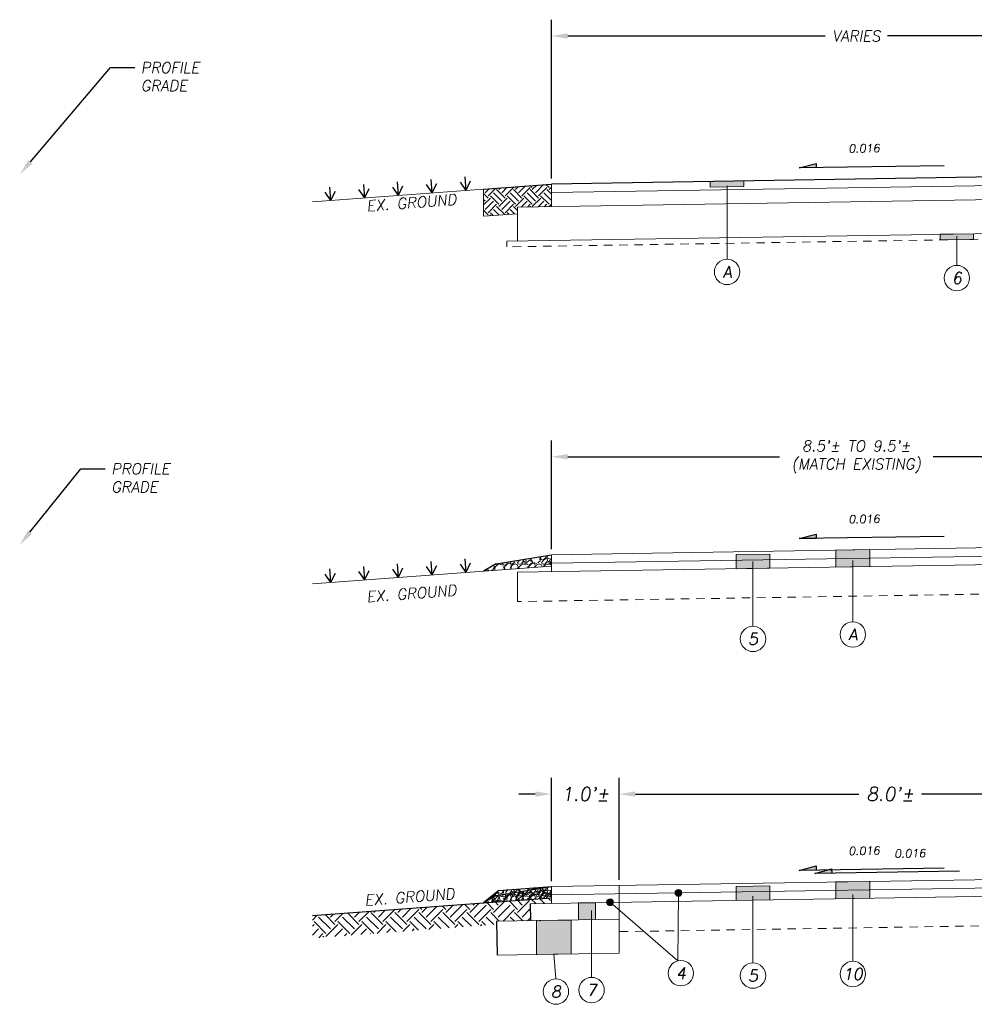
# Model space of a CAD drawing. Header units: feet. Extents: x 1615653 to 1618118, y 708897 to 711917.
# Tile 53 of 183: x 1618024 to 1618038, y 710705 to 710719. Entities that reach past the tile are written whole.
import ezdxf
from ezdxf import colors
from ezdxf.entities.mleader import LeaderData, LeaderLine
from ezdxf.enums import TextEntityAlignment as Align
from ezdxf.math import Vec2, Vec3

# ---------------------------------------------------------------- set-up
doc = ezdxf.new("R2010")
doc.units = ezdxf.units.FT
doc.header["$LTSCALE"] = 20
doc.header["$MEASUREMENT"] = 0
doc.linetypes.add('DASHED2', pattern=[0.375, 0.25, -0.125])
doc.linetypes.add('DGN Style 3', pattern=[1.792565, 1.280403, -0.512161])
for name, color, linetype, lineweight in [('_Hatch', 9, 'Continuous', 5), ('Level 11', 7, 'Continuous', 0), ('Level 21', 7, 'Continuous', 0), ('Level 40', 7, 'Continuous', 0), ('Level 59', 7, 'Continuous', 0), ('Level 7', 7, 'Continuous', 0)]:
    doc.layers.add(name, color=color, linetype=linetype, lineweight=lineweight)
doc.layers.add('C-ROAD', color=4, linetype='Continuous')
doc.layers.add('TEXT', color=1, linetype='Continuous')
doc.styles.add('DIM-1', font='romans.shx', dxfattribs={"oblique": 10, "height": 0.2})
doc.styles.add('ROMANS', font='romans')
doc.styles.get("Standard").update_dxf_attribs({"font": 'simplex.shx'})
doc.dimstyles.get("Standard").update_dxf_attribs({"dimtxt": 0.18, "dimasz": 0.18, "dimexe": 0.18, "dimexo": 0.0625, "dimgap": 0.09, "dimtad": 0, "dimtih": 1, "dimtoh": 1, "dimdec": 4, "dimzin": 0, "dimdsep": 46, "dimtxsty": 'Standard', "dimcen": 0.09, "dimadec": 0, "dimazin": 0, "dimtfac": 1, "dimtdec": 4, "dimtofl": 0, "dimtmove": 0, "dimatfit": 3, "dimfxl": 1, "dimtolj": 1, "dimtzin": 0, "dimarcsym": 0})

# ---------------------------------------------------------------- blocks, each defined once
blk = doc.blocks.new('*D94')
at = {"layer": 'Defpoints', "color": 0, "transparency": 16777216}
for p in [(1618031.802, 710719.029), (1618040.802, 710719.029), (1618031.802, 710716.843)]:
    blk.add_point(p, dxfattribs=at)
at = {"layer": 'TEXT', "color": 0, "lineweight": -2, "transparency": 16777216}
for p, q in [((1618031.802, 710716.923), (1618031.802, 710719.269)), ((1618040.802, 710719.109), (1618040.802, 710719.269)), ((1618032.042, 710719.029), (1618035.843, 710719.029)), ((1618040.562, 710719.029), (1618036.761, 710719.029))]:
    blk.add_line(p, q, dxfattribs=at)
at = {"layer": 'TEXT', "color": 0, "transparency": 16777216}
for points in [[(1618032.042, 710719.069), (1618032.042, 710718.989), (1618031.802, 710719.029)], [(1618040.562, 710719.069), (1618040.562, 710718.989), (1618040.802, 710719.029)]]:
    blk.add_solid(points, dxfattribs=at)
at = {"layer": 'TEXT', "color": 0, "transparency": 16777216, "insert": (1618036.302, 710719.029), "char_height": 0.2, "width": 3.37244, "attachment_point": 5, "style": 'DIM-1'}
blk.add_mtext('\\A1;{\\H0.8x;VARIES}', dxfattribs=at)
blk = doc.blocks.new('*D133')
at = {"layer": 'Defpoints', "color": 0, "transparency": 16777216}
for p in [(1618032.802, 710707.836), (1618040.802, 710707.836), (1618032.802, 710706.488)]:
    blk.add_point(p, dxfattribs=at)
at = {"layer": 'TEXT', "color": 0, "lineweight": -2, "transparency": 16777216}
for p, q in [((1618032.802, 710706.568), (1618032.802, 710708.076)), ((1618040.802, 710707.916), (1618040.802, 710708.076)), ((1618033.042, 710707.836), (1618036.339, 710707.836)), ((1618040.562, 710707.836), (1618037.264, 710707.836))]:
    blk.add_line(p, q, dxfattribs=at)
at = {"layer": 'TEXT', "color": 0, "transparency": 16777216}
for points in [[(1618033.042, 710707.876), (1618033.042, 710707.796), (1618032.802, 710707.836)], [(1618040.562, 710707.876), (1618040.562, 710707.796), (1618040.802, 710707.836)]]:
    blk.add_solid(points, dxfattribs=at)
at = {"layer": 'TEXT', "color": 0, "transparency": 16777216, "insert": (1618036.802, 710707.836), "char_height": 0.2, "attachment_point": 5, "style": 'DIM-1'}
blk.add_mtext("\\A1;8.0'±", dxfattribs=at)
blk = doc.blocks.new('*D134')
at = {"layer": 'Defpoints', "color": 0, "transparency": 16777216}
for p in [(1618031.802, 710707.836), (1618032.802, 710707.836), (1618031.802, 710706.472)]:
    blk.add_point(p, dxfattribs=at)
at = {"layer": 'TEXT', "color": 0, "lineweight": -2, "transparency": 16777216}
for p, q in [((1618031.802, 710706.552), (1618031.802, 710708.076)), ((1618032.802, 710707.916), (1618032.802, 710708.076)), ((1618031.562, 710707.836), (1618031.322, 710707.836)), ((1618033.042, 710707.836), (1618033.282, 710707.836))]:
    blk.add_line(p, q, dxfattribs=at)
at = {"layer": 'TEXT', "color": 0, "transparency": 16777216}
for points in [[(1618031.562, 710707.876), (1618031.562, 710707.796), (1618031.802, 710707.836)], [(1618033.042, 710707.876), (1618033.042, 710707.796), (1618032.802, 710707.836)]]:
    blk.add_solid(points, dxfattribs=at)
at = {"layer": 'TEXT', "color": 0, "transparency": 16777216, "insert": (1618032.302, 710707.836), "char_height": 0.2, "attachment_point": 5, "style": 'DIM-1'}
blk.add_mtext("\\A1;1.0'±", dxfattribs=at)
blk = doc.blocks.new('*D142')
at = {"layer": 'Defpoints', "color": 0, "transparency": 16777216}
for p in [(1618031.802, 710712.816), (1618040.802, 710712.816), (1618031.802, 710711.37)]:
    blk.add_point(p, dxfattribs=at)
at = {"layer": 'TEXT', "color": 0, "lineweight": -2, "transparency": 16777216}
for p, q in [((1618031.802, 710711.45), (1618031.802, 710713.056)), ((1618040.802, 710712.896), (1618040.802, 710713.056)), ((1618032.042, 710712.816), (1618035.167, 710712.816)), ((1618040.562, 710712.816), (1618037.436, 710712.816))]:
    blk.add_line(p, q, dxfattribs=at)
at = {"layer": 'TEXT', "color": 0, "transparency": 16777216}
for points in [[(1618032.042, 710712.856), (1618032.042, 710712.776), (1618031.802, 710712.816)], [(1618040.562, 710712.856), (1618040.562, 710712.776), (1618040.802, 710712.816)]]:
    blk.add_solid(points, dxfattribs=at)
at = {"layer": 'TEXT', "color": 0, "transparency": 16777216, "insert": (1618036.302, 710712.816), "char_height": 0.2, "width": 3.37244, "attachment_point": 5, "style": 'DIM-1'}
blk.add_mtext("\\A1;{\\H0.8x;8.5'± TO 9.5'±\\P(MATCH EXISTING)}", dxfattribs=at)

msp = doc.modelspace()

# ---------------------------------------------------------------- hatches: boundary and pattern name
at = {"layer": '_Hatch'}
h = msp.add_hatch(dxfattribs=at)
h.set_pattern_fill('GRAVEL', color=256, scale=0.25, angle=45)
h.set_pattern_definition([(273.012787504, (-0.049497, -5.961111), (0.17677669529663, -3.00520382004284), [0.033634, -3.32977201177]), (229.969740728, (-0.04773, -5.994699), (1.944543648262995, 2.29809703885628), [0.057717, -5.713981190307]), (177.510447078, (-0.084853, -6.038893), (3.71231060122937, -0.17677669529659), [0.040697, -4.029008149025]), (312.273689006, (-0.109602, -6.15203), (-3.3587572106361, 3.71231060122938), [0.0525595, -5.203389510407]), (337.833654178, (-0.074246, -6.190921), (-3.00520382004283, 1.237436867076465), [0.05153875, -5.102343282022]), (42.273689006, (-0.026517, -6.210366), (-3.71231060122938, -3.3587572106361), [0.0525595, -5.203389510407]), (82.6942404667, (0.012374, -6.175011), (-0.530330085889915, -4.065863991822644), [0.06950725, -6.88121213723]), (117.2553283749, (0.021213, -6.106068), (-2.65165042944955, 5.126524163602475), [0.065622, -6.496580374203]), (166.429565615, (-0.008839, -6.047732), (-3.712310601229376, 0.88388347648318), [0.0527375, -5.221018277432]), (220.236358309, (-0.060104, -6.035357), (2.12132034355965, 1.76776695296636), [0.060208, -2.950190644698]), (267.397437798, (-0.106066, -6.074248), (-0.176776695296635, -4.065863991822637), [0.077862, -7.7083437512]), (183.814074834, (0.067175, -5.978789), (-2.2980970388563, -0.17677669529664), [0.02657525, -2.630961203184]), (216.46923439, (0.040659, -5.980556), (2.65165042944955, 1.94454364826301), [0.05055925, -5.00537785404]), (270, (0, -6.0106), (0.176776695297, -0.176776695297), [0.03535525, -0.318198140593]), (248.198590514, (-0.033588, -6.00177), (0.5303300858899, 1.23743686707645), [0.0190395, -1.884903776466]), (336.801409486, (-0.04066, -6.019447), (-0.7071067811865, 0.3535533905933), [0.02692575, -1.319365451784]), (75.963756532, (-0.01591, -6.030054), (0.1767766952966, 0.8838834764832), [0.04373225, -1.41400572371]), (206.565051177, (-0.0053, -5.98763), (0.53033008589, 0.1767766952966), [0.03162275, -0.758946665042]), (61.389540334, (-0.143189, -6.121978), (1.23743686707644, 2.29809703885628), [0.0443, -4.385711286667]), (115.3461759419, (-0.121976, -6.083087), (1.23743686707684, -2.65165042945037), [0.03716525, -3.67935193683]), (338.198590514, (-0.04066, -5.952272), (-1.23743686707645, 0.5303300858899), [0.03807875, -1.865864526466]), (28.610459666, (-0.005303, -5.966414), (-2.29809703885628, -1.23743686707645), [0.0443, -4.385711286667]), (24.44395478, (-0.033588, -6.23158), (-1.23743686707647, -0.5303300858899), [0.04272, -2.09328093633]), (339.775140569, (0.005303, -6.213902), (-2.8284271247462, 1.06066017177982), [0.0357945, -3.54366076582]), (111.8014094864, (0.137886, -6.12728), (-0.5303300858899, 1.23743686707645), [0.03807875, -1.865864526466]), (62.3540246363, (0.123744, -6.091926), (-1.59099025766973, -3.00520382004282), [0.04190775, -4.14885590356]), (114.4439547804, (0.051265, -6.213902), (0.5303300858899, -1.23743686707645), [0.02136, -2.11464093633]), (146.309932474, (0.12728, -6.13789), (-0.8838834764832, 0.5303300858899), [0.0127475, -1.262007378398]), (210.963756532, (0.11667, -6.130817), (0.7071067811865, 0.3535533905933), [0.05153875, -0.979237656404]), (231.009005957, (0.072478, -6.157333), (1.59099025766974, 1.94454364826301), [0.0477625, -4.728480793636]), (348.690067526, (0, -6.045964), (-0.53033008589, 0.1767766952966), [0.0360555, -0.865332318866]), (38.157226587, (0.035355, -6.053035), (3.358757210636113, 2.651650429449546), [0.0629485, -6.231890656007]), (105.9453959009, (0.084853, -6.014144), (0.5303300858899, -1.944543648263), [0.025739, -2.548168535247]), (135, (0.07778, -5.9894), (-0.353553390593, 3e-17), [0.015, -0.235]), (165.256437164, (0.06364, -6.155565), (1.944543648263, -0.53033008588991), [0.034731, -3.438379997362]), (93.0127875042, (0.030052, -6.146727), (-0.17677669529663, 3.00520382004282), [0.067268, -3.29613801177]), (45, (0.02652, -6.07955), (0, 0.353553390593), [0.065, -0.185]), (10.304846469, (0.072478, -6.03359), (3.00520382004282, 0.53033008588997), [0.0395285, -3.91331857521]), (299.054604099, (0.11137, -6.02652), (0.5303300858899, -0.8838834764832), [0.0364005, -1.78362697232]), (252.645975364, (0.129047, -6.058338), (-1.590990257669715, -5.12652416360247), [0.05926625, -5.867368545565]), (220.42607874, (0.111369, -6.114907), (-2.47487373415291, -2.121320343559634), [0.06269975, -6.207268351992])])
h.paths.add_polyline_path([(1618030.98523, 710711.23543), (1618031.80158, 710711.36967), (1618031.80158, 710711.20307), (1618030.80158, 710711.12846)])
h = msp.add_hatch(dxfattribs=at)
h.set_pattern_fill('GRAVEL', color=256, scale=0.25, angle=45)
h.set_pattern_definition([(273.012787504, (-0.049497, 0.304056), (0.17677669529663, -3.00520382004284), [0.033634, -3.32977201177]), (229.969740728, (-0.04773, 0.270468), (1.944543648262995, 2.29809703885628), [0.057717, -5.713981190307]), (177.510447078, (-0.084853, 0.226274), (3.71231060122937, -0.17677669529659), [0.040697, -4.029008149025]), (312.273689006, (-0.109602, 0.113137), (-3.3587572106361, 3.71231060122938), [0.0525595, -5.203389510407]), (337.833654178, (-0.074246, 0.074246), (-3.00520382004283, 1.237436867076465), [0.05153875, -5.102343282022]), (42.273689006, (-0.026517, 0.054801), (-3.71231060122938, -3.3587572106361), [0.0525595, -5.203389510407]), (82.6942404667, (0.012374, 0.090156), (-0.530330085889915, -4.065863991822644), [0.06950725, -6.88121213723]), (117.2553283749, (0.021213, 0.159099), (-2.65165042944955, 5.126524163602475), [0.065622, -6.496580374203]), (166.429565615, (-0.008839, 0.217435), (-3.712310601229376, 0.88388347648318), [0.0527375, -5.221018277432]), (220.236358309, (-0.060104, 0.22981), (2.12132034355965, 1.76776695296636), [0.060208, -2.950190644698]), (267.397437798, (-0.106066, 0.190919), (-0.176776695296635, -4.065863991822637), [0.077862, -7.7083437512]), (183.814074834, (0.067175, 0.286378), (-2.2980970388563, -0.17677669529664), [0.02657525, -2.630961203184]), (216.46923439, (0.040659, 0.28461), (2.65165042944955, 1.94454364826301), [0.05055925, -5.00537785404]), (270, (0, 0.25456), (0.176776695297, -0.176776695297), [0.03535525, -0.318198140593]), (248.198590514, (-0.033588, 0.263397), (0.5303300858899, 1.23743686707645), [0.0190395, -1.884903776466]), (336.801409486, (-0.04066, 0.24572), (-0.7071067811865, 0.3535533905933), [0.02692575, -1.319365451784]), (75.963756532, (-0.01591, 0.235113), (0.1767766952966, 0.8838834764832), [0.04373225, -1.41400572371]), (206.565051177, (-0.0053, 0.27754), (0.53033008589, 0.1767766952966), [0.03162275, -0.758946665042]), (61.389540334, (-0.143189, 0.143189), (1.23743686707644, 2.29809703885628), [0.0443, -4.385711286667]), (115.3461759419, (-0.121976, 0.18208), (1.23743686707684, -2.65165042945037), [0.03716525, -3.67935193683]), (338.198590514, (-0.04066, 0.312895), (-1.23743686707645, 0.5303300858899), [0.03807875, -1.865864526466]), (28.610459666, (-0.005303, 0.298753), (-2.29809703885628, -1.23743686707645), [0.0443, -4.385711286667]), (24.44395478, (-0.033588, 0.033588), (-1.23743686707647, -0.5303300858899), [0.04272, -2.09328093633]), (339.775140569, (0.005303, 0.051265), (-2.8284271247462, 1.06066017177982), [0.0357945, -3.54366076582]), (111.8014094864, (0.137886, 0.137886), (-0.5303300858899, 1.23743686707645), [0.03807875, -1.865864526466]), (62.3540246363, (0.123744, 0.173241), (-1.59099025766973, -3.00520382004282), [0.04190775, -4.14885590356]), (114.4439547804, (0.051265, 0.051265), (0.5303300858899, -1.23743686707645), [0.02136, -2.11464093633]), (146.309932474, (0.12728, 0.12728), (-0.8838834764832, 0.5303300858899), [0.0127475, -1.262007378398]), (210.963756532, (0.11667, 0.13435), (0.7071067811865, 0.3535533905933), [0.05153875, -0.979237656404]), (231.009005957, (0.072478, 0.107834), (1.59099025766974, 1.94454364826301), [0.0477625, -4.728480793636]), (348.690067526, (0, 0.2192), (-0.53033008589, 0.1767766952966), [0.0360555, -0.865332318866]), (38.157226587, (0.035355, 0.212132), (3.358757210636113, 2.651650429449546), [0.0629485, -6.231890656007]), (105.9453959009, (0.084853, 0.251023), (0.5303300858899, -1.944543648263), [0.025739, -2.548168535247]), (135, (0.07778, 0.27577), (-0.353553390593, 3e-17), [0.015, -0.235]), (165.256437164, (0.06364, 0.109602), (1.944543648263, -0.53033008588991), [0.034731, -3.438379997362]), (93.0127875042, (0.030052, 0.11844), (-0.17677669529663, 3.00520382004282), [0.067268, -3.29613801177]), (45, (0.02652, 0.18562), (0, 0.353553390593), [0.065, -0.185]), (10.304846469, (0.072478, 0.231577), (3.00520382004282, 0.53033008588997), [0.0395285, -3.91331857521]), (299.054604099, (0.11137, 0.23865), (0.5303300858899, -0.8838834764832), [0.0364005, -1.78362697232]), (252.645975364, (0.129047, 0.206829), (-1.590990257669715, -5.12652416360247), [0.05926625, -5.867368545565]), (220.42607874, (0.111369, 0.15026), (-2.47487373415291, -2.121320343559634), [0.06269975, -6.207268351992])])
h.paths.add_polyline_path([(1618031.02454, 710706.41411), (1618031.80158, 710706.47208), (1618031.80158, 710706.30548), (1618030.80158, 710706.23087)])
h = msp.add_hatch(dxfattribs=at)
h.set_pattern_fill('GRAVEL', color=256, scale=0.25, angle=45)
h.set_pattern_definition([(273.012787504, (-0.049497, -10.858701), (0.17677669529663, -3.00520382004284), [0.033634, -3.32977201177]), (229.969740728, (-0.04773, -10.892289), (1.944543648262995, 2.29809703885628), [0.057717, -5.713981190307]), (177.510447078, (-0.084853, -10.936483), (3.71231060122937, -0.17677669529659), [0.040697, -4.029008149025]), (312.273689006, (-0.109602, -11.04962), (-3.3587572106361, 3.71231060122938), [0.0525595, -5.203389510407]), (337.833654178, (-0.074246, -11.088511), (-3.00520382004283, 1.237436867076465), [0.05153875, -5.102343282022]), (42.273689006, (-0.026517, -11.107956), (-3.71231060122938, -3.3587572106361), [0.0525595, -5.203389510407]), (82.6942404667, (0.012374, -11.072601), (-0.530330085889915, -4.065863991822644), [0.06950725, -6.88121213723]), (117.2553283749, (0.021213, -11.003658), (-2.65165042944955, 5.126524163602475), [0.065622, -6.496580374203]), (166.429565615, (-0.008839, -10.945322), (-3.712310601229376, 0.88388347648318), [0.0527375, -5.221018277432]), (220.236358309, (-0.060104, -10.932947), (2.12132034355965, 1.76776695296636), [0.060208, -2.950190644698]), (267.397437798, (-0.106066, -10.971838), (-0.176776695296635, -4.065863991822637), [0.077862, -7.7083437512]), (183.814074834, (0.067175, -10.876379), (-2.2980970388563, -0.17677669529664), [0.02657525, -2.630961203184]), (216.46923439, (0.040659, -10.878146), (2.65165042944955, 1.94454364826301), [0.05055925, -5.00537785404]), (270, (1e-09, -10.9082), (0.176776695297, -0.176776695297), [0.03535525, -0.318198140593]), (248.198590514, (-0.033588, -10.89936), (0.5303300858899, 1.23743686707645), [0.0190395, -1.884903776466]), (336.801409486, (-0.04066, -10.917037), (-0.7071067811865, 0.3535533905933), [0.02692575, -1.319365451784]), (75.963756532, (-0.01591, -10.927644), (0.1767766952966, 0.8838834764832), [0.04373225, -1.41400572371]), (206.565051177, (-0.0053, -10.88522), (0.53033008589, 0.1767766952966), [0.03162275, -0.758946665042]), (61.389540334, (-0.143189, -11.019568), (1.23743686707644, 2.29809703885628), [0.0443, -4.385711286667]), (115.3461759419, (-0.121976, -10.980677), (1.23743686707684, -2.65165042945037), [0.03716525, -3.67935193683]), (338.198590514, (-0.04066, -10.849862), (-1.23743686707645, 0.5303300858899), [0.03807875, -1.865864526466]), (28.610459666, (-0.005303, -10.864004), (-2.29809703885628, -1.23743686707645), [0.0443, -4.385711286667]), (24.44395478, (-0.033588, -11.12917), (-1.23743686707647, -0.5303300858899), [0.04272, -2.09328093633]), (339.775140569, (0.005303, -11.111492), (-2.8284271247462, 1.06066017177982), [0.0357945, -3.54366076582]), (111.8014094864, (0.137886, -11.02487), (-0.5303300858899, 1.23743686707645), [0.03807875, -1.865864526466]), (62.3540246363, (0.123744, -10.989516), (-1.59099025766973, -3.00520382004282), [0.04190775, -4.14885590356]), (114.4439547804, (0.051265, -11.111492), (0.5303300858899, -1.23743686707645), [0.02136, -2.11464093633]), (146.309932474, (0.12728, -11.03548), (-0.8838834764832, 0.5303300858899), [0.0127475, -1.262007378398]), (210.963756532, (0.11667, -11.028407), (0.7071067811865, 0.3535533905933), [0.05153875, -0.979237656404]), (231.009005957, (0.072478, -11.054923), (1.59099025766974, 1.94454364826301), [0.0477625, -4.728480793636]), (348.690067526, (1e-09, -10.943554), (-0.53033008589, 0.1767766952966), [0.0360555, -0.865332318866]), (38.157226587, (0.035355, -10.950625), (3.358757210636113, 2.651650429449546), [0.0629485, -6.231890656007]), (105.9453959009, (0.084853, -10.911734), (0.5303300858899, -1.944543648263), [0.025739, -2.548168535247]), (135, (0.07778, -10.88699), (-0.353553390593, 3e-17), [0.015, -0.235]), (165.256437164, (0.06364, -11.053155), (1.944543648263, -0.53033008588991), [0.034731, -3.438379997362]), (93.0127875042, (0.030052, -11.044317), (-0.17677669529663, 3.00520382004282), [0.067268, -3.29613801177]), (45, (0.02652, -10.97714), (0, 0.353553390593), [0.065, -0.185]), (10.304846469, (0.072478, -10.93118), (3.00520382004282, 0.53033008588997), [0.0395285, -3.91331857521]), (299.054604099, (0.11137, -10.92411), (0.5303300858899, -0.8838834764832), [0.0364005, -1.78362697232]), (252.645975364, (0.129047, -10.955928), (-1.590990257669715, -5.12652416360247), [0.05926625, -5.867368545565]), (220.42607874, (0.111369, -11.012497), (-2.47487373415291, -2.121320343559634), [0.06269975, -6.207268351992])])
h.paths.add_polyline_path([(1618030.98523, 710706.33784), (1618031.80158, 710706.47208), (1618031.80158, 710706.30548), (1618030.80158, 710706.23087)])
at = {"layer": 'C-ROAD'}
h = msp.add_hatch(dxfattribs=at)
h.set_pattern_fill('EARTH', color=9, scale=0.7, angle=45)
h.paths.add_polyline_path([(1618031.80158, 710716.84262), (1618030.80158, 710716.76802), (1618030.80158, 710716.36802), (1618031.30158, 710716.40532), (1618031.30158, 710716.50125), (1618031.80158, 710716.50925)])
h = msp.add_hatch(dxfattribs=at)
h.set_pattern_fill('EARTH', color=9, angle=45)
h.paths.add_polyline_path([(1618031.80158, 710706.30548), (1618031.80158, 710706.22204), (1618031.48816, 710706.21703), (1618031.49216, 710705.96709), (1618030.99222, 710705.95909), (1618030.99298, 710705.91175), (1618028.27463, 710705.70895), (1618028.27463, 710706.04235)])
at = {"layer": 'Level 11', "linetype": 'DGN Style 3', "lineweight": -3}
h = msp.add_hatch(color=1, dxfattribs=at)
h.dxf.hatch_style = 2
h.paths.add_polyline_path([(1618035.45832, 710717.08064), (1618035.70727, 710717.14703), (1618035.70823, 710717.08454)])
h = msp.add_hatch(color=1, dxfattribs=at)
h.dxf.hatch_style = 2
h.paths.add_polyline_path([(1618035.45832, 710711.60768), (1618035.70727, 710711.67407), (1618035.70823, 710711.61158)])
h = msp.add_hatch(color=1, dxfattribs=at)
h.dxf.hatch_style = 2
h.paths.add_polyline_path([(1618035.45832, 710706.71009), (1618035.70727, 710706.77648), (1618035.70823, 710706.71399)])
h = msp.add_hatch(color=1, dxfattribs=at)
h.dxf.hatch_style = 2
h.paths.add_polyline_path([(1618035.68843, 710706.66496), (1618035.93737, 710706.73134), (1618035.93834, 710706.66886)])
at = {"layer": 'Level 21'}
h = msp.add_hatch(color=256, dxfattribs=at)
h.dxf.hatch_style = 1
h.paths.add_polyline_path([(1618034.14651, 710716.88015), (1618034.64167, 710716.88807), (1618034.64167, 710716.80474), (1618034.14651, 710716.79682)])
h = msp.add_hatch(color=256, dxfattribs=at)
h.dxf.hatch_style = 1
h.paths.add_polyline_path([(1618037.53865, 710716.10105), (1618038.03381, 710716.10897), (1618038.03381, 710716.02564), (1618037.53865, 710716.01772)])
h = msp.add_hatch(color=256, dxfattribs=at)
h.dxf.hatch_style = 1
h.paths.add_polyline_path([(1618036.00034, 710711.18682), (1618036.00034, 710711.43685), (1618036.50034, 710711.44485), (1618036.50034, 710711.19482)])
h = msp.add_hatch(color=256, dxfattribs=at)
h.dxf.hatch_style = 1
h.paths.add_polyline_path([(1618034.52682, 710711.16324), (1618034.52682, 710711.37127), (1618035.02682, 710711.37927), (1618035.02682, 710711.17124)])
h = msp.add_hatch(color=256, dxfattribs=at)
h.dxf.hatch_style = 1
h.paths.add_polyline_path([(1618034.52682, 710706.26565), (1618034.52682, 710706.47368), (1618035.02682, 710706.48168), (1618035.02682, 710706.27365)])
h = msp.add_hatch(color=256, dxfattribs=at)
h.dxf.hatch_style = 1
h.paths.add_polyline_path([(1618036.00034, 710706.28923), (1618036.00034, 710706.53926), (1618036.50034, 710706.54726), (1618036.50034, 710706.29723)])
h = msp.add_hatch(color=256, dxfattribs=at)
h.dxf.hatch_style = 1
h.paths.add_polyline_path([(1618032.20191, 710705.97842), (1618032.20191, 710706.22845), (1618032.45191, 710706.23245), (1618032.45191, 710705.98242)])
h = msp.add_hatch(color=256, dxfattribs=at)
h.dxf.hatch_style = 1
h.paths.add_polyline_path([(1618032.09184, 710705.97665), (1618031.58288, 710705.96851), (1618031.58288, 710705.46851), (1618032.09184, 710705.47665)])
at = {"layer": 'Level 40', "linetype": 'Continuous', "lineweight": 13}
h = msp.add_hatch(color=7, dxfattribs=at)
h.dxf.hatch_style = 2
edge = h.paths.add_edge_path()
edge.add_arc((1618033.67601, 710706.37706), 0.04999, 0, 360)
h = msp.add_hatch(color=7, dxfattribs=at)
h.dxf.hatch_style = 2
edge = h.paths.add_edge_path()
edge.add_arc((1618032.66705, 710706.23875), 0.04999, 0, 360)

# ---------------------------------------------------------------- linework, layer by layer
for p, q in [((1618031.48816, 710706.21703), (1618031.49216, 710705.96709)), ((1618030.99222, 710705.95909), (1618031.00022, 710705.45922))]:
    msp.add_line(p, q)
at = {"layer": 'C-ROAD', "color": 9}
for p, q in [((1618030.52213, 710716.94773), (1618030.53701, 710716.74828)), ((1618028.52767, 710716.79894), (1618028.54255, 710716.59949)), ((1618029.02628, 710716.83613), (1618029.04116, 710716.63669)), ((1618029.45532, 710716.79785), (1618029.53978, 710716.67389)), ((1618029.5249, 710716.87333), (1618029.53978, 710716.67389)), ((1618029.60491, 710716.80901), (1618029.53978, 710716.67389)), ((1618029.95394, 710716.83505), (1618030.03839, 710716.71108)), ((1618030.02351, 710716.91053), (1618030.03839, 710716.71108)), ((1618030.10352, 710716.84621), (1618030.03839, 710716.71108)), ((1618030.45255, 710716.87225), (1618030.53701, 710716.74828)), ((1618030.60213, 710716.88341), (1618030.53701, 710716.74828)), ((1618028.45809, 710716.72345), (1618028.54255, 710716.59949)), ((1618028.60768, 710716.73461), (1618028.54255, 710716.59949)), ((1618028.95671, 710716.76065), (1618029.04116, 710716.63669)), ((1618029.10629, 710716.77181), (1618029.04116, 710716.63669)), ((1618030.02351, 710711.27097), (1618030.03839, 710711.07153)), ((1618030.52213, 710711.30817), (1618030.53701, 710711.10872)), ((1618028.52767, 710711.15938), (1618028.54255, 710710.95993)), ((1618028.95671, 710711.12109), (1618029.04116, 710710.99713)), ((1618029.02628, 710711.19657), (1618029.04116, 710710.99713)), ((1618029.10629, 710711.13225), (1618029.04116, 710710.99713)), ((1618029.45532, 710711.15829), (1618029.53978, 710711.03433)), ((1618029.5249, 710711.23377), (1618029.53978, 710711.03433)), ((1618029.60491, 710711.16945), (1618029.53978, 710711.03433)), ((1618029.95394, 710711.19549), (1618030.03839, 710711.07153)), ((1618030.10352, 710711.20665), (1618030.03839, 710711.07153)), ((1618030.45255, 710711.23269), (1618030.53701, 710711.10872)), ((1618030.60213, 710711.24385), (1618030.53701, 710711.10872)), ((1618028.45809, 710711.08389), (1618028.54255, 710710.95993)), ((1618028.60768, 710711.09505), (1618028.54255, 710710.95993))]:
    msp.add_line(p, q, dxfattribs=at)
at = {"layer": 'Level 11', "color": 1, "linetype": 'DGN Style 3', "lineweight": -3}
for p, q in [((1618035.45832, 710717.08064), (1618035.70727, 710717.14703)), ((1618035.70823, 710717.08454), (1618035.45832, 710717.08064)), ((1618035.70727, 710717.14703), (1618035.70823, 710717.08454)), ((1618035.45832, 710711.60768), (1618035.70727, 710711.67407)), ((1618035.70823, 710711.61158), (1618035.45832, 710711.60768)), ((1618035.70727, 710711.67407), (1618035.70823, 710711.61158)), ((1618035.45832, 710706.71009), (1618035.70727, 710706.77648)), ((1618035.70727, 710706.77648), (1618035.70823, 710706.71399)), ((1618035.70823, 710706.71399), (1618035.45832, 710706.71009)), ((1618035.68843, 710706.66496), (1618035.93737, 710706.73134)), ((1618035.93834, 710706.66886), (1618035.68843, 710706.66496)), ((1618035.93737, 710706.73134), (1618035.93834, 710706.66886))]:
    msp.add_line(p, q, dxfattribs=at)
at = {"layer": 'Level 21', "color": 3, "linetype": 'DGN Style 3', "lineweight": -3}
for p in [(1618040.79918, 710716.98659), (1618030.80158, 710716.76802)]:
    msp.add_line(p, (1618031.80158, 710716.84262), dxfattribs=at)
at = {"layer": 'Level 21', "color": 7, "linetype": 'Continuous', "lineweight": 13}
for p, q in [((1618040.80118, 710716.86161), (1618031.80158, 710716.71761)), ((1618031.80158, 710716.50925), (1618031.80158, 710716.84262)), ((1618034.39409, 710715.73271), (1618034.39409, 710716.81412)), ((1618028.27463, 710716.5795), (1618030.80158, 710716.76802)), ((1618030.80158, 710716.36802), (1618030.80158, 710716.76802)), ((1618040.80451, 710716.6533), (1618031.30158, 710716.50125)), ((1618031.30158, 710716.00125), (1618031.30158, 710716.50125)), ((1618030.80158, 710716.36802), (1618031.30158, 710716.40532)), ((1618040.80158, 710716.15326), (1618031.14158, 710715.99869)), ((1618037.78623, 710715.64189), (1618037.78623, 710716.07125)), ((1618031.14158, 710715.91536), (1618031.14158, 710715.99869)), ((1618040.79918, 710711.51363), (1618031.80158, 710711.36966)), ((1618040.80318, 710711.26367), (1618031.30158, 710711.11163)), ((1618040.80118, 710711.38865), (1618031.80158, 710711.24465)), ((1618031.80158, 710711.11964), (1618031.80158, 710711.36966)), ((1618034.77682, 710710.31423), (1618034.77682, 710711.26979)), ((1618036.25034, 710710.37981), (1618036.25034, 710711.28341)), ((1618028.27463, 710710.93994), (1618031.80158, 710711.20307)), ((1618031.30158, 710710.67837), (1618031.30158, 710711.11163)), ((1618040.79918, 710706.61604), (1618031.80158, 710706.47207)), ((1618040.80118, 710706.49106), (1618031.80158, 710706.34706)), ((1618031.80158, 710706.22204), (1618031.80158, 710706.47208)), ((1618032.80158, 710705.48804), (1618032.80158, 710706.48808)), ((1618040.80318, 710706.36608), (1618031.48816, 710706.21703)), ((1618033.66655, 710705.3736), (1618033.676, 710706.37706)), ((1618034.77682, 710705.34329), (1618034.77682, 710706.32841)), ((1618036.25034, 710705.36686), (1618036.25034, 710706.35198)), ((1618033.66655, 710705.3736), (1618032.66705, 710706.23875)), ((1618032.39459, 710705.1298), (1618032.39459, 710706.11492)), ((1618032.80158, 710705.98804), (1618030.99222, 710705.95909)), ((1618032.80158, 710705.48804), (1618031.00022, 710705.45922)), ((1618031.86859, 710705.10733), (1618031.83736, 710705.47258))]:
    msp.add_line(p, q, dxfattribs=at)
at = {"layer": 'Level 21', "color": 7, "linetype": 'DASHED2', "lineweight": 13, "ltscale": 0.025}
for p, q in [((1618040.80158, 710716.06993), (1618031.14158, 710715.91536)), ((1618040.81011, 710710.8305), (1618031.30158, 710710.67837)), ((1618040.81011, 710705.93291), (1618032.80158, 710705.80478))]:
    msp.add_line(p, q, dxfattribs=at)
at = {"layer": 'Level 21', "flags": 128}
for points in [[(1618034.14651, 710716.88015), (1618034.64167, 710716.88807), (1618034.64167, 710716.80474), (1618034.14651, 710716.79682), (1618034.14651, 710716.88015)], [(1618037.53865, 710716.10105), (1618038.03381, 710716.10897), (1618038.03381, 710716.02564), (1618037.53865, 710716.01772), (1618037.53865, 710716.10105)], [(1618036.00034, 710711.18682), (1618036.00034, 710711.43685), (1618036.50034, 710711.44485), (1618036.50034, 710711.19482), (1618036.00034, 710711.18682)], [(1618034.52682, 710711.16324), (1618034.52682, 710711.37127), (1618035.02682, 710711.37927), (1618035.02682, 710711.17124), (1618034.52682, 710711.16324)], [(1618034.52682, 710706.26565), (1618034.52682, 710706.47368), (1618035.02682, 710706.48168), (1618035.02682, 710706.27365), (1618034.52682, 710706.26565)], [(1618036.00034, 710706.28923), (1618036.00034, 710706.53926), (1618036.50034, 710706.54726), (1618036.50034, 710706.29723), (1618036.00034, 710706.28923)], [(1618032.20191, 710705.97842), (1618032.20191, 710706.22845), (1618032.45191, 710706.23245), (1618032.45191, 710705.98242), (1618032.20191, 710705.97842)], [(1618032.09184, 710705.97665), (1618031.58288, 710705.96851), (1618031.58288, 710705.46851), (1618032.09184, 710705.47665), (1618032.09184, 710705.97665)]]:
    msp.add_lwpolyline(points, dxfattribs=at)
at = {"layer": 'Level 40', "color": 7, "linetype": 'Continuous', "lineweight": 13}
for centre, radius in [((1618034.39409, 710715.54521), 0.1875), ((1618037.78623, 710715.45439), 0.1875), ((1618034.77682, 710710.12673), 0.1875), ((1618036.25034, 710710.19231), 0.1875), ((1618033.67601, 710706.37706), 0.04999), ((1618032.66705, 710706.23875), 0.04999), ((1618033.71245, 710705.19181), 0.1875), ((1618034.77682, 710705.15579), 0.1875), ((1618036.25034, 710705.17936), 0.1875), ((1618031.86859, 710704.91983), 0.1875), ((1618032.39459, 710704.9423), 0.1875)]:
    msp.add_circle(centre, radius, dxfattribs=at)
at = {"layer": 'Level 59', "color": 1, "linetype": 'Continuous', "lineweight": -3}
for p, q in [((1618035.45832, 710717.08064), (1618035.70727, 710717.14703)), ((1618035.70727, 710717.14703), (1618035.70823, 710717.08454)), ((1618035.45832, 710711.60768), (1618035.70727, 710711.67407)), ((1618035.70727, 710711.67407), (1618035.70823, 710711.61158)), ((1618035.45832, 710706.71009), (1618035.70727, 710706.77648)), ((1618035.70727, 710706.77648), (1618035.70823, 710706.71399)), ((1618035.68843, 710706.66496), (1618035.93737, 710706.73134)), ((1618035.93737, 710706.73134), (1618035.93834, 710706.66886))]:
    msp.add_line(p, q, dxfattribs=at)
at = {"layer": 'Level 59', "color": 7, "linetype": 'Continuous', "lineweight": -3}
for p, q in [((1618037.5966, 710717.114), (1618035.45832, 710717.08064)), ((1618037.5966, 710711.64104), (1618035.45832, 710711.60768)), ((1618037.5966, 710706.74345), (1618035.45832, 710706.71009)), ((1618037.8267, 710706.69832), (1618035.68843, 710706.66496))]:
    msp.add_line(p, q, dxfattribs=at)
at = {"layer": 'Level 7', "color": 3, "linetype": 'DGN Style 3', "lineweight": -3}
for p, q in [((1618030.98523, 710711.23543), (1618031.80158, 710711.36967)), ((1618030.98523, 710711.23543), (1618030.80158, 710711.12846)), ((1618030.98523, 710706.33784), (1618031.80158, 710706.47208)), ((1618031.02454, 710706.41411), (1618031.80158, 710706.47208)), ((1618031.02454, 710706.41411), (1618030.80158, 710706.23087)), ((1618030.98523, 710706.33784), (1618030.80158, 710706.23087)), ((1618028.27463, 710706.04235), (1618031.80158, 710706.30548)), ((1618031.6277, 710705.96923), (1618031.64175, 710705.97028))]:
    msp.add_line(p, q, dxfattribs=at)

# ---------------------------------------------------------------- texts
at = {"layer": 'Level 40', "color": 7, "linetype": 'Continuous', "lineweight": 13, "style": 'ROMANS', "oblique": 10}
for p in [(1618029.74212, 710716.48789), (1618029.74212, 710710.71814), (1618029.71458, 710706.23723)]:
    msp.add_text('EX. GROUND', height=0.16, rotation=4.291986, dxfattribs=at).set_placement(p, align=Align.CENTER)
for s, height, p in [('A', 0.17191, (1618034.39409, 710715.54521)), ('6', 0.17191, (1618037.78623, 710715.45439)), ('A', 0.17191, (1618036.25034, 710710.19231)), ('5', 0.17191, (1618034.77682, 710710.12673)), ('4', 0.17191, (1618033.71245, 710705.19181)), ('5', 0.17191, (1618034.77682, 710705.15579)), ('10', 0.171915, (1618036.25034, 710705.17936)), ('8', 0.17191, (1618031.86859, 710704.91983)), ('7', 0.17191, (1618032.39459, 710704.9423))]:
    msp.add_text(s, height=height, dxfattribs=at).set_placement(p, align=Align.MIDDLE_CENTER)
at = {"layer": 'Level 59', "color": 7, "linetype": 'Continuous', "lineweight": 13, "style": 'ROMANS', "oblique": 10}
for p in [(1618036.18454, 710717.36616), (1618036.18454, 710711.8932), (1618036.18454, 710706.99561), (1618036.8607, 710706.95745)]:
    msp.add_text('0.016', height=0.12, rotation=0.893814, dxfattribs=at).set_placement(p, align=Align.MIDDLE_LEFT)

# ---------------------------------------------------------------- dimensions: what is measured, and where the dimension line sits
at = {"layer": 'TEXT', "color": 0}
for base, p1, p2, text, picture, middle in [((1618031.80158, 710719.02922), (1618040.80158, 710719.02922), (1618031.80158, 710716.84262), '{\\H0.8x;VARIES}', '*D94', (1618036.30158, 710719.02922)), ((1618031.80158, 710712.81647), (1618040.80158, 710712.81647), (1618031.80158, 710711.36966), "{\\H0.8x;8.5'± TO 9.5'±\\P(MATCH EXISTING)}", '*D142', (1618036.30158, 710712.81647)), ((1618031.80158, 710707.83567), (1618032.80158, 710707.83567), (1618031.80158, 710706.47208), '<>±', '*D134', (1618032.30158, 710707.83567)), ((1618032.80158, 710707.83567), (1618040.80158, 710707.83567), (1618032.80158, 710706.48808), '<>±', '*D133', (1618036.80158, 710707.83567))]:
    dim = msp.add_linear_dim(base=base, p1=p1, p2=p2, angle=180, text=text, dimstyle='Standard', override={"dimscale": 4, "dimtxt": 0.16, "dimasz": 0.06, "dimexe": 0.06, "dimexo": 0.02, "dimgap": 0.02, "dimtih": 0, "dimtoh": 0, "dimdec": 1, "dimpost": "'", "dimtxsty": 'DIM-1'}, dxfattribs=at)
    dim.commit()
    dim.dimension.update_dxf_attribs({"geometry": picture, "text_midpoint": middle})

# ---------------------------------------------------------------- leaders
ml = msp.add_multileader_mtext('Standard', dxfattribs=at)
ml.set_content('PROFILE\\PGRADE', style='DIM-1')
ml.set_leader_properties()
ml.build(insert=Vec2(0, 0))
ml.multileader.update_dxf_attribs({"text_right_attachment_type": 6, "dogleg_length": 0.36, "arrow_head_size": 0.24})
ctx = ml.context
ctx.base_point, ctx.char_height, ctx.arrow_head_size, ctx.landing_gap_size, ctx.plane_origin = Vec3(1618025.65198, 710718.56094), 0.16, 0.24, 0.09, Vec3(1618024.38228, 710716.82975)
ctx.right_attachment = 6
notes = []
notes.append((ctx, [(0, (1, 1, 0), (1618025.29198, 710718.56094), (1, 0), 0.36, [(0, [(1618023.95618, 710716.98659)], 0, [])])]))
ctx.mtext.insert, ctx.mtext.flow_direction = Vec3(1618025.74198, 710718.64094), 5
ml = msp.add_multileader_mtext('Standard', dxfattribs=at)
ml.set_content('PROFILE\\PGRADE', style='DIM-1')
ml.set_leader_properties()
ml.build(insert=Vec2(0, 0))
ml.multileader.update_dxf_attribs({"text_right_attachment_type": 6, "dogleg_length": 0.36, "arrow_head_size": 0.24})
ctx = ml.context
ctx.base_point, ctx.char_height, ctx.arrow_head_size, ctx.landing_gap_size, ctx.plane_origin = Vec3(1618025.21649, 710712.63782), 0.16, 0.24, 0.09, Vec3(1618023.94678, 710710.90663)
ctx.right_attachment = 6
notes.append((ctx, [(0, (1, 1, 0), (1618024.85649, 710712.63782), (1, 0), 0.36, [(0, [(1618023.95378, 710711.51367)], 0, [])])]))
ctx.mtext.insert, ctx.mtext.flow_direction = Vec3(1618025.30649, 710712.71782), 5
for ctx, leaders in notes:
    for number, flags, end, landing, length, lines in leaders:
        leader = LeaderData()
        leader.index, (leader.has_last_leader_line, leader.has_dogleg_vector, leader.attachment_direction) = number, flags
        leader.last_leader_point, leader.dogleg_vector, leader.dogleg_length = Vec3(end), Vec3(landing), length
        for number, points, colour, breaks in lines:
            line = LeaderLine()
            line.index, line.vertices, line.color, line.breaks = number, Vec3.list(points), colors.encode_raw_color(colour), breaks
            leader.lines.append(line)
        ctx.leaders.append(leader)

doc.saveas('drawing.dxf')
